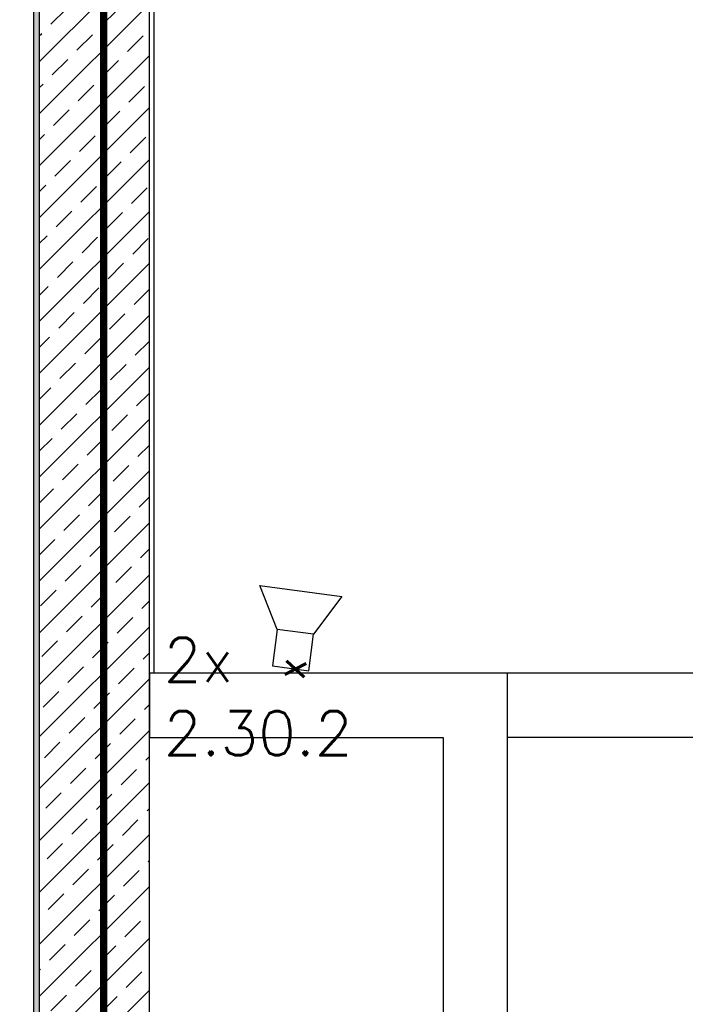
# Model space of a CAD drawing. Header units: millimetres. Extents: x -4577 to 1032787, y -66234 to 201209.
# Tile 185 of 256: x 4919 to 6731, y -6703 to -4021. Entities that reach past the tile are written whole.
import ezdxf
from ezdxf.enums import TextEntityAlignment as Align

# ---------------------------------------------------------------- set-up
doc = ezdxf.new("R2010")
doc.units = ezdxf.units.MM
doc.linetypes.add('510_5_2OG_ELT_1004$0$11-07-22_DS_2OG$0$AUSGEZOGEN', pattern=[0])
doc.linetypes.add('510_5_2OG_ELT_1004$0$VERDECKT', pattern=[9.525, 6.35, -3.175])
for name, color, linetype in [('510_5_2OG_ELT_1004$0$11-07-22_DS_2OG$0$Fassade', 8, '510_5_2OG_ELT_1004$0$11-07-22_DS_2OG$0$AUSGEZOGEN'), ('510_5_2OG_ELT_1004$0$11-07-22_DS_2OG$0$Mieterausbau', 8, '510_5_2OG_ELT_1004$0$11-07-22_DS_2OG$0$AUSGEZOGEN'), ('510_5_2OG_ELT_1004$0$11-07-22_DS_2OG$0$Nichttragende_Bauteile', 8, '510_5_2OG_ELT_1004$0$11-07-22_DS_2OG$0$AUSGEZOGEN'), ('510_5_2OG_ELT_1004$0$11-07-22_DS_2OG$0$Tragende_Bauteile', 8, '510_5_2OG_ELT_1004$0$11-07-22_DS_2OG$0$AUSGEZOGEN'), ('510_5_2OG_ELT_1004$0$Brandabschnitt', 6, '510_5_2OG_ELT_1004$0$VERDECKT'), ('510_5_2OG_ELT_1004$0$E__FM_SP_3W', 143, 'Continuous')]:
    doc.layers.add(name, color=color, linetype=linetype)
doc.layers.add('510_5_2OG_ELT_1004$0$E__SYM3DPOS', color=2, linetype='Continuous', plot=False)
doc.styles.add('510_5_2OG_ELT_1004$0$Standard', font='simplex.shx')

# ---------------------------------------------------------------- blocks, each defined once
blk = doc.blocks.new('510_5_2OG_ELT_1004$0$I021')
for p, q in [((0.1, 0.05), (0.2125, 0.1125)), ((0.2125, 0.1125), (0.2125, -0.1125)), ((0.1, 0.05), (0, 0.05)), ((0, 0.05), (0, -0.05)), ((0.1, -0.05), (0.1, 0.05)), ((0, -0.05), (0.1, -0.05)), ((0.2125, -0.1125), (0.1, -0.05))]:
    blk.add_line(p, q)
blk = doc.blocks.new('510_5_2OG_ELT_1004')
at = {"layer": '510_5_2OG_ELT_1004$0$11-07-22_DS_2OG$0$Nichttragende_Bauteile', "linetype": 'Continuous'}
h = blk.add_hatch(dxfattribs=at)
h.set_pattern_fill('MUSTER_NA', color=256, scale=12.5, style=0, pattern_type=2)
h.set_pattern_definition([(0, (1908.297, -66879.192), (25, 25), [12.5, -12.5]), (90, (1908.297, -66879.192), (25, 25), [12.5, -12.5])])
h.paths.add_polyline_path([(4956.8, -7584.1), (4971.8, -7584.1), (4971.8, -711.2), (4956.8, -711.2)], flags=0)
at = {"layer": '510_5_2OG_ELT_1004$0$11-07-22_DS_2OG$0$Tragende_Bauteile', "linetype": 'Continuous'}
h = blk.add_hatch(dxfattribs=at)
h.set_pattern_fill('SCHRAFFUR_16', color=256, scale=1000, style=0, pattern_type=2)
h.set_pattern_definition([(45, (1895.8, -66891.69), (-70.71068, 70.71068), []), (45, (1860.44, -66856.34), (-70.71068, 70.71068), [60, -35])])
h.paths.add_polyline_path([(4971.8, -7584.1), (5271.8, -7584.1), (5271.8, -748.1), (4971.8, -711.2)], flags=0)
at = {"layer": '510_5_2OG_ELT_1004$0$11-07-22_DS_2OG$0$Fassade', "linetype": '510_5_2OG_ELT_1004$0$11-07-22_DS_2OG$0$AUSGEZOGEN'}
blk.add_line((5283.8, -761.6), (5283.8, -5800.6), dxfattribs=at)
at = {"layer": '510_5_2OG_ELT_1004$0$11-07-22_DS_2OG$0$Mieterausbau', "linetype": '510_5_2OG_ELT_1004$0$11-07-22_DS_2OG$0$AUSGEZOGEN'}
for p, q in [((7521.8, -5800.6), (6246.8, -5800.6)), ((7346.8, -5975.6), (6248.1, -5975.6))]:
    blk.add_line(p, q, dxfattribs=at)
at = {"layer": '510_5_2OG_ELT_1004$0$11-07-22_DS_2OG$0$Nichttragende_Bauteile', "linetype": '510_5_2OG_ELT_1004$0$11-07-22_DS_2OG$0$AUSGEZOGEN'}
for p, q in [((4956.8, -7584.1), (4956.8, -724.5)), ((6071.8, -5800.6), (5271.8, -5800.6)), ((5271.8, -5800.6), (5271.8, -5975.6)), ((6246.8, -5800.6), (6071.8, -5800.6)), ((6246.8, -6975.6), (6246.8, -5800.6)), ((5271.8, -5975.6), (6071.8, -5975.6)), ((6071.8, -5975.6), (6071.8, -6975.6))]:
    blk.add_line(p, q, dxfattribs=at)
at = {"layer": '510_5_2OG_ELT_1004$0$11-07-22_DS_2OG$0$Tragende_Bauteile', "linetype": '510_5_2OG_ELT_1004$0$11-07-22_DS_2OG$0$AUSGEZOGEN'}
for p, q in [((4971.8, -711.2), (4971.8, -7584.1)), ((5271.8, -7584.1), (5271.8, -748.1))]:
    blk.add_line(p, q, dxfattribs=at)
at = {"layer": '510_5_2OG_ELT_1004$0$Brandabschnitt', "lineweight": 25, "const_width": 20, "flags": 128}
blk.add_lwpolyline([(5147.1, 40.6), (5147.1, -9504.8), (2525, -9504.8), (2525, -13931.3), (2525, -14342.3)], dxfattribs=at)
at = {"layer": '510_5_2OG_ELT_1004$0$E__FM_SP_3W', "linetype": 'Continuous', "lineweight": 25}
ref = blk.add_blockref('510_5_2OG_ELT_1004$0$I021', (5656.1, -5787.4), dxfattribs=dict(at, xscale=999.9999999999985, yscale=1000, zscale=999.9999999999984, rotation=82.41857096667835))
ref.add_attrib('EC_3DPOS', 'x', dxfattribs={"layer": '510_5_2OG_ELT_1004$0$E__SYM3DPOS', "linetype": 'Continuous', "lineweight": 0, "height": 80, "rotation": 82.4186, "style": '510_5_2OG_ELT_1004$0$Standard'}).set_placement((5656.1, -5787.4), align=Align.MIDDLE)
at = {"layer": '510_5_2OG_ELT_1004$0$E__FM_SP_3W', "linetype": 'Continuous', "lineweight": 25, "insert": (5310.6, -5704.1), "char_height": 120, "width": 2427.901, "attachment_point": 1, "style": '510_5_2OG_ELT_1004$0$Standard'}
blk.add_mtext('2x\\P2.30.2', dxfattribs=at)

msp = doc.modelspace()

# ---------------------------------------------------------------- block references
msp.add_blockref('510_5_2OG_ELT_1004', (0, -0.1))

doc.saveas('drawing.dxf')
